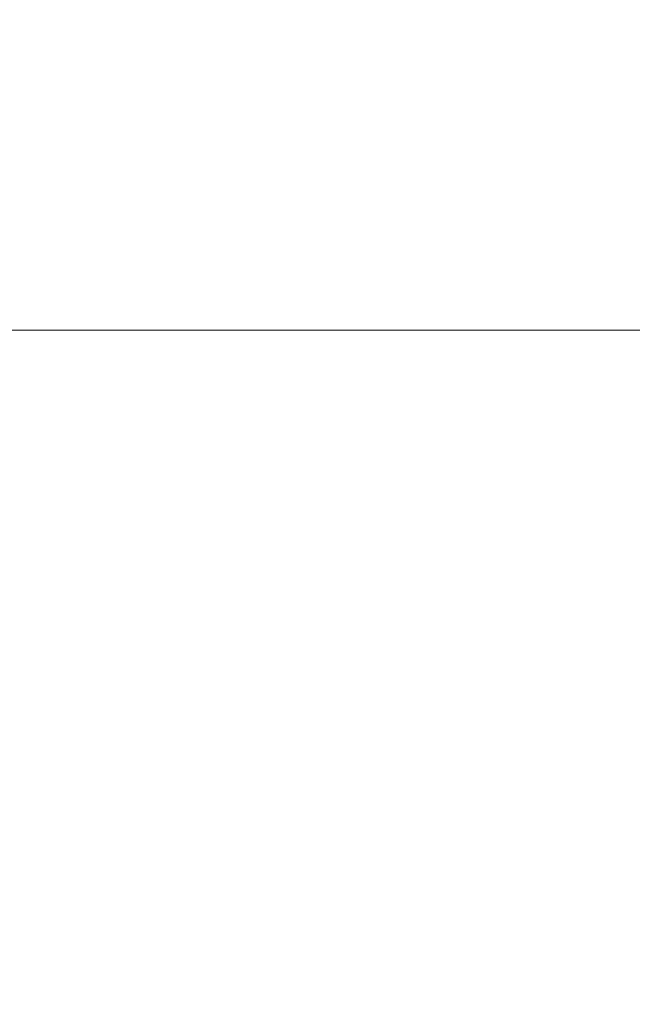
# Model space of a CAD drawing. Header units: centimetres. Extents: x -26 to 27.3, y -25.3 to -23.5.
# Tile 98 of 200: x -8.0453 to -7.9991, y -23.6107 to -23.5365. Entities that reach past the tile are written whole.
import ezdxf

# ---------------------------------------------------------------- set-up
doc = ezdxf.new("R2010")
doc.units = ezdxf.units.CM
doc.header["$LTSCALE"] = 2.54
doc.layers.add('Lucido design-1', color=7, linetype='Continuous')

# ---------------------------------------------------------------- blocks, each defined once
blk = doc.blocks.new('Gruppo-4-1')
at = {"color": 7, "linetype": 'Continuous', "lineweight": 9}
for points, invisible_edges in [([(-25.890647, -23.534724, -349.285885), (-25.890647, -23.538247, -349.285049), (27.209353, -23.538247, -349.285049), (27.209353, -23.534724, -349.285885)], 10), ([(-8.048527, -23.534175, -349.69703), (-8.044841, -23.534175, -349.694651), (-8.04434, -23.538078, -349.695464), (-8.047993, -23.538078, -349.697821)], 15), ([(-8.044841, -23.534175, -349.694651), (-8.041056, -23.534175, -349.69243), (-8.040591, -23.538078, -349.693264), (-8.04434, -23.538078, -349.695464)], 15), ([(-8.041056, -23.534175, -349.69243), (-8.037181, -23.534175, -349.690372), (-8.036751, -23.538078, -349.691224), (-8.040591, -23.538078, -349.693264)], 15), ([(-8.037181, -23.534175, -349.690372), (-8.033222, -23.534175, -349.68848), (-8.032829, -23.538078, -349.68935), (-8.036751, -23.538078, -349.691224)], 15), ([(-8.033222, -23.534175, -349.68848), (-8.029186, -23.534175, -349.686758), (-8.02883, -23.538078, -349.687644), (-8.032829, -23.538078, -349.68935)], 15), ([(-8.029186, -23.534175, -349.686758), (-8.025081, -23.534175, -349.685209), (-8.024763, -23.538078, -349.686109), (-8.02883, -23.538078, -349.687644)], 15), ([(-8.025081, -23.534175, -349.685209), (-8.020914, -23.534175, -349.683835), (-8.020634, -23.538078, -349.684748), (-8.024763, -23.538078, -349.686109)], 15), ([(-8.020914, -23.534175, -349.683835), (-8.016692, -23.534175, -349.682639), (-8.016451, -23.538078, -349.683564), (-8.020634, -23.538078, -349.684748)], 15), ([(-8.016692, -23.534175, -349.682639), (-8.012423, -23.534175, -349.681624), (-8.012222, -23.538078, -349.682558), (-8.016451, -23.538078, -349.683564)], 15), ([(-8.012423, -23.534175, -349.681624), (-8.008115, -23.534175, -349.680791), (-8.007954, -23.538078, -349.681732), (-8.012222, -23.538078, -349.682558)], 15), ([(-8.008115, -23.534175, -349.680791), (-8.003776, -23.534175, -349.680141), (-8.003655, -23.538078, -349.681089), (-8.007954, -23.538078, -349.681732)], 15), ([(-8.003776, -23.534175, -349.680141), (-7.999413, -23.534175, -349.679677), (-7.999332, -23.538078, -349.680628), (-8.003655, -23.538078, -349.681089)], 15), ([(-7.999413, -23.534175, -349.679677), (-7.995034, -23.534175, -349.679397), (-7.994993, -23.538078, -349.680352), (-7.999332, -23.538078, -349.680628)], 15), ([(27.209353, -23.538899, -349.284894), (27.209353, -23.538247, -349.285049), (-25.890647, -23.538247, -349.285049), (-25.890647, -23.538899, -349.284894)], 10), ([(-8.047993, -23.538078, -349.697821), (-8.04434, -23.538078, -349.695464), (-8.043922, -23.542011, -349.696142), (-8.047546, -23.542011, -349.698481)], 15), ([(-8.04434, -23.538078, -349.695464), (-8.040591, -23.538078, -349.693264), (-8.040202, -23.542011, -349.693959), (-8.043922, -23.542011, -349.696142)], 15), ([(-8.040591, -23.538078, -349.693264), (-8.036751, -23.538078, -349.691224), (-8.036393, -23.542011, -349.691936), (-8.040202, -23.542011, -349.693959)], 15), ([(-8.036751, -23.538078, -349.691224), (-8.032829, -23.538078, -349.68935), (-8.032501, -23.542011, -349.690076), (-8.036393, -23.542011, -349.691936)], 15), ([(-8.032829, -23.538078, -349.68935), (-8.02883, -23.538078, -349.687644), (-8.028533, -23.542011, -349.688383), (-8.032501, -23.542011, -349.690076)], 15), ([(-8.02883, -23.538078, -349.687644), (-8.024763, -23.538078, -349.686109), (-8.024498, -23.542011, -349.68686), (-8.028533, -23.542011, -349.688383)], 15), ([(-8.024763, -23.538078, -349.686109), (-8.020634, -23.538078, -349.684748), (-8.020401, -23.542011, -349.68551), (-8.024498, -23.542011, -349.68686)], 15), ([(-8.020634, -23.538078, -349.684748), (-8.016451, -23.538078, -349.683564), (-8.016251, -23.542011, -349.684335), (-8.020401, -23.542011, -349.68551)], 15), ([(-8.016451, -23.538078, -349.683564), (-8.012222, -23.538078, -349.682558), (-8.012054, -23.542011, -349.683336), (-8.016251, -23.542011, -349.684335)], 15), ([(-8.012222, -23.538078, -349.682558), (-8.007954, -23.538078, -349.681732), (-8.007819, -23.542011, -349.682517), (-8.012054, -23.542011, -349.683336)], 15), ([(-8.007954, -23.538078, -349.681732), (-8.003655, -23.538078, -349.681089), (-8.003553, -23.542011, -349.681879), (-8.007819, -23.542011, -349.682517)], 15), ([(-8.003655, -23.538078, -349.681089), (-7.999332, -23.538078, -349.680628), (-7.999264, -23.542011, -349.681422), (-8.003553, -23.542011, -349.681879)], 15), ([(-7.999332, -23.538078, -349.680628), (-7.994993, -23.538078, -349.680352), (-7.994959, -23.542011, -349.681147), (-7.999264, -23.542011, -349.681422)], 15), ([(-25.890647, -23.538899, -349.284894), (-25.890647, -23.542525, -349.284197), (27.209353, -23.542525, -349.284197), (27.209353, -23.538899, -349.284894)], 10), ([(-8.047546, -23.542011, -349.698481), (-8.043922, -23.542011, -349.696142), (-8.043588, -23.545969, -349.696685), (-8.04719, -23.545969, -349.699009)], 15), ([(-8.043922, -23.542011, -349.696142), (-8.040202, -23.542011, -349.693959), (-8.039891, -23.545969, -349.694515), (-8.043588, -23.545969, -349.696685)], 15), ([(-8.040202, -23.542011, -349.693959), (-8.036393, -23.542011, -349.691936), (-8.036106, -23.545969, -349.692505), (-8.039891, -23.545969, -349.694515)], 15), ([(-8.036393, -23.542011, -349.691936), (-8.032501, -23.542011, -349.690076), (-8.032238, -23.545969, -349.690657), (-8.036106, -23.545969, -349.692505)], 15), ([(-8.032501, -23.542011, -349.690076), (-8.028533, -23.542011, -349.688383), (-8.028296, -23.545969, -349.688974), (-8.032238, -23.545969, -349.690657)], 15), ([(-8.028533, -23.542011, -349.688383), (-8.024498, -23.542011, -349.68686), (-8.024285, -23.545969, -349.687461), (-8.028296, -23.545969, -349.688974)], 15), ([(-8.024498, -23.542011, -349.68686), (-8.020401, -23.542011, -349.68551), (-8.020214, -23.545969, -349.686119), (-8.024285, -23.545969, -349.687461)], 15), ([(-8.020401, -23.542011, -349.68551), (-8.016251, -23.542011, -349.684335), (-8.01609, -23.545969, -349.684951), (-8.020214, -23.545969, -349.686119)], 15), ([(-8.016251, -23.542011, -349.684335), (-8.012054, -23.542011, -349.683336), (-8.01192, -23.545969, -349.68396), (-8.01609, -23.545969, -349.684951)], 15), ([(-8.012054, -23.542011, -349.683336), (-8.007819, -23.542011, -349.682517), (-8.007712, -23.545969, -349.683146), (-8.01192, -23.545969, -349.68396)], 15), ([(-8.007819, -23.542011, -349.682517), (-8.003553, -23.542011, -349.681879), (-8.003472, -23.545969, -349.682511), (-8.007712, -23.545969, -349.683146)], 15), ([(-8.003553, -23.542011, -349.681879), (-7.999264, -23.542011, -349.681422), (-7.99921, -23.545969, -349.682057), (-8.003472, -23.545969, -349.682511)], 15), ([(-7.999264, -23.542011, -349.681422), (-7.994959, -23.542011, -349.681147), (-7.994932, -23.545969, -349.681784), (-7.99921, -23.545969, -349.682057)], 15), ([(27.209353, -23.54312, -349.284083), (27.209353, -23.542525, -349.284197), (-25.890647, -23.542525, -349.284197), (-25.890647, -23.54312, -349.284083)], 10), ([(-25.890647, -23.54312, -349.284083), (-25.890647, -23.546837, -349.283532), (27.209353, -23.546837, -349.283532), (27.209353, -23.54312, -349.284083)], 10), ([(-8.04719, -23.545969, -349.699009), (-8.043588, -23.545969, -349.696685), (-8.043338, -23.549943, -349.697092), (-8.046922, -23.549943, -349.699405)], 15), ([(-8.043588, -23.545969, -349.696685), (-8.039891, -23.545969, -349.694515), (-8.039658, -23.549943, -349.694932), (-8.043338, -23.549943, -349.697092)], 15), ([(-8.039891, -23.545969, -349.694515), (-8.036106, -23.545969, -349.692505), (-8.035891, -23.549943, -349.692931), (-8.039658, -23.549943, -349.694932)], 15), ([(-8.036106, -23.545969, -349.692505), (-8.032238, -23.545969, -349.690657), (-8.032041, -23.549943, -349.691092), (-8.035891, -23.549943, -349.692931)], 15), ([(-8.032238, -23.545969, -349.690657), (-8.028296, -23.545969, -349.688974), (-8.028117, -23.549943, -349.689418), (-8.032041, -23.549943, -349.691092)], 15), ([(-8.028296, -23.545969, -349.688974), (-8.024285, -23.545969, -349.687461), (-8.024126, -23.549943, -349.687911), (-8.028117, -23.549943, -349.689418)], 15), ([(-8.024285, -23.545969, -349.687461), (-8.020214, -23.545969, -349.686119), (-8.020074, -23.549943, -349.686576), (-8.024126, -23.549943, -349.687911)], 15), ([(-8.020214, -23.545969, -349.686119), (-8.01609, -23.545969, -349.684951), (-8.01597, -23.549943, -349.685414), (-8.020074, -23.549943, -349.686576)], 15), ([(-8.01609, -23.545969, -349.684951), (-8.01192, -23.545969, -349.68396), (-8.011819, -23.549943, -349.684427), (-8.01597, -23.549943, -349.685414)], 15), ([(-8.01192, -23.545969, -349.68396), (-8.007712, -23.545969, -349.683146), (-8.007631, -23.549943, -349.683616), (-8.011819, -23.549943, -349.684427)], 15), ([(-8.007712, -23.545969, -349.683146), (-8.003472, -23.545969, -349.682511), (-8.003412, -23.549943, -349.682985), (-8.007631, -23.549943, -349.683616)], 15), ([(-8.003472, -23.545969, -349.682511), (-7.99921, -23.545969, -349.682057), (-7.99917, -23.549943, -349.682533), (-8.003412, -23.549943, -349.682985)], 15), ([(-7.99921, -23.545969, -349.682057), (-7.994932, -23.545969, -349.681784), (-7.994912, -23.549943, -349.682261), (-7.99917, -23.549943, -349.682533)], 15), ([(27.209353, -23.547379, -349.283452), (27.209353, -23.546837, -349.283532), (-25.890647, -23.546837, -349.283532), (-25.890647, -23.547379, -349.283452)], 10), ([(-25.890647, -23.547379, -349.283452), (-25.890647, -23.551173, -349.283057), (27.209353, -23.551173, -349.283057), (27.209353, -23.547379, -349.283452)], 10), ([(-8.046922, -23.549943, -349.699405), (-8.043338, -23.549943, -349.697092), (-8.043171, -23.553927, -349.697362), (-8.046744, -23.553927, -349.699668)], 15), ([(-8.043338, -23.549943, -349.697092), (-8.039658, -23.549943, -349.694932), (-8.039503, -23.553927, -349.69521), (-8.043171, -23.553927, -349.697362)], 15), ([(-8.039658, -23.549943, -349.694932), (-8.035891, -23.549943, -349.692931), (-8.035747, -23.553927, -349.693215), (-8.039503, -23.553927, -349.69521)], 15), ([(-8.035891, -23.549943, -349.692931), (-8.032041, -23.549943, -349.691092), (-8.03191, -23.553927, -349.691382), (-8.035747, -23.553927, -349.693215)], 15), ([(-8.032041, -23.549943, -349.691092), (-8.028117, -23.549943, -349.689418), (-8.027999, -23.553927, -349.689713), (-8.03191, -23.553927, -349.691382)], 15), ([(-8.028117, -23.549943, -349.689418), (-8.024126, -23.549943, -349.687911), (-8.02402, -23.553927, -349.688211), (-8.027999, -23.553927, -349.689713)], 15), ([(-8.024126, -23.549943, -349.687911), (-8.020074, -23.549943, -349.686576), (-8.019981, -23.553927, -349.68688), (-8.02402, -23.553927, -349.688211)], 15), ([(-8.020074, -23.549943, -349.686576), (-8.01597, -23.549943, -349.685414), (-8.01589, -23.553927, -349.685721), (-8.019981, -23.553927, -349.68688)], 15), ([(-8.01597, -23.549943, -349.685414), (-8.011819, -23.549943, -349.684427), (-8.011752, -23.553927, -349.684737), (-8.01589, -23.553927, -349.685721)], 15), ([(-8.011819, -23.549943, -349.684427), (-8.007631, -23.549943, -349.683616), (-8.007577, -23.553927, -349.68393), (-8.011752, -23.553927, -349.684737)], 15), ([(-8.007631, -23.549943, -349.683616), (-8.003412, -23.549943, -349.682985), (-8.003371, -23.553927, -349.6833), (-8.007577, -23.553927, -349.68393)], 15), ([(-8.003412, -23.549943, -349.682985), (-7.99917, -23.549943, -349.682533), (-7.999143, -23.553927, -349.68285), (-8.003371, -23.553927, -349.6833)], 15), ([(-7.99917, -23.549943, -349.682533), (-7.994912, -23.549943, -349.682261), (-7.994899, -23.553927, -349.682579), (-7.999143, -23.553927, -349.68285)], 15), ([(27.209353, -23.551669, -349.283005), (27.209353, -23.551173, -349.283057), (-25.890647, -23.551173, -349.283057), (-25.890647, -23.551669, -349.283005)], 10), ([(-25.890647, -23.551669, -349.283005), (-25.890647, -23.555527, -349.28277), (27.209353, -23.555527, -349.28277), (27.209353, -23.551669, -349.283005)], 10), ([(-8.046744, -23.553927, -349.699668), (-8.043171, -23.553927, -349.697362), (-8.043088, -23.557916, -349.697497), (-8.046655, -23.557916, -349.6998)], 15), ([(-8.043171, -23.553927, -349.697362), (-8.039503, -23.553927, -349.69521), (-8.039426, -23.557916, -349.695348), (-8.043088, -23.557916, -349.697497)], 15), ([(-8.039503, -23.553927, -349.69521), (-8.035747, -23.553927, -349.693215), (-8.035676, -23.557916, -349.693357), (-8.039426, -23.557916, -349.695348)], 15), ([(-8.035747, -23.553927, -349.693215), (-8.03191, -23.553927, -349.691382), (-8.031845, -23.557916, -349.691526), (-8.035676, -23.557916, -349.693357)], 15), ([(-8.03191, -23.553927, -349.691382), (-8.027999, -23.553927, -349.689713), (-8.02794, -23.557916, -349.68986), (-8.031845, -23.557916, -349.691526)], 15), ([(-8.027999, -23.553927, -349.689713), (-8.02402, -23.553927, -349.688211), (-8.023967, -23.557916, -349.688361), (-8.02794, -23.557916, -349.68986)], 15), ([(-8.02402, -23.553927, -349.688211), (-8.019981, -23.553927, -349.68688), (-8.019935, -23.557916, -349.687031), (-8.023967, -23.557916, -349.688361)], 15), ([(-8.019981, -23.553927, -349.68688), (-8.01589, -23.553927, -349.685721), (-8.01585, -23.557916, -349.685875), (-8.019935, -23.557916, -349.687031)], 15), ([(-8.01589, -23.553927, -349.685721), (-8.011752, -23.553927, -349.684737), (-8.011719, -23.557916, -349.684892), (-8.01585, -23.557916, -349.685875)], 15), ([(-8.011752, -23.553927, -349.684737), (-8.007577, -23.553927, -349.68393), (-8.00755, -23.557916, -349.684086), (-8.011719, -23.557916, -349.684892)], 15), ([(-8.007577, -23.553927, -349.68393), (-8.003371, -23.553927, -349.6833), (-8.003351, -23.557916, -349.683457), (-8.00755, -23.557916, -349.684086)], 15), ([(-8.003371, -23.553927, -349.6833), (-7.999143, -23.553927, -349.68285), (-7.999129, -23.557916, -349.683008), (-8.003351, -23.557916, -349.683457)], 15), ([(-7.999143, -23.553927, -349.68285), (-7.994899, -23.553927, -349.682579), (-7.994892, -23.557916, -349.682737), (-7.999129, -23.557916, -349.683008)], 15), ([(27.209353, -23.555972, -349.282743), (27.209353, -23.555527, -349.28277), (-25.890647, -23.555527, -349.28277), (-25.890647, -23.555972, -349.282743)], 10), ([(-25.890647, -23.555972, -349.282743), (-25.890647, -23.559888, -349.282667), (27.209353, -23.559888, -349.282667), (27.209353, -23.555972, -349.282743)], 8), ([(-8.043451, -23.559888, -349.697754), (-8.046644, -23.559888, -349.699816), (-8.046655, -23.557916, -349.6998), (-8.043088, -23.557916, -349.697497)], 14), ([(-8.043088, -23.557916, -349.697497), (-8.043078, -23.559888, -349.697514), (-8.043451, -23.559888, -349.697754)], 9), ([(-8.039796, -23.559888, -349.695588), (-8.043078, -23.559888, -349.697514), (-8.043088, -23.557916, -349.697497), (-8.039426, -23.557916, -349.695348)], 14), ([(-8.039426, -23.557916, -349.695348), (-8.039416, -23.559888, -349.695365), (-8.039796, -23.559888, -349.695588)], 9), ([(-8.036048, -23.559888, -349.693576), (-8.039416, -23.559888, -349.695365), (-8.039426, -23.557916, -349.695348), (-8.035676, -23.557916, -349.693357)], 14), ([(-8.035676, -23.557916, -349.693357), (-8.035667, -23.559888, -349.693374), (-8.036048, -23.559888, -349.693576)], 9), ([(-8.032212, -23.559888, -349.691723), (-8.035667, -23.559888, -349.693374), (-8.035676, -23.557916, -349.693357), (-8.031845, -23.557916, -349.691526)], 14), ([(-8.031845, -23.557916, -349.691526), (-8.031837, -23.559888, -349.691544), (-8.032212, -23.559888, -349.691723)], 9), ([(-8.028296, -23.559888, -349.690033), (-8.031837, -23.559888, -349.691544), (-8.031845, -23.557916, -349.691526), (-8.02794, -23.557916, -349.68986)], 14), ([(-8.02794, -23.557916, -349.68986), (-8.027933, -23.559888, -349.689878), (-8.028296, -23.559888, -349.690033)], 9), ([(-8.024306, -23.559888, -349.688509), (-8.027933, -23.559888, -349.689878), (-8.02794, -23.557916, -349.68986), (-8.023967, -23.557916, -349.688361)], 14), ([(-8.023967, -23.557916, -349.688361), (-8.023961, -23.559888, -349.688379), (-8.024306, -23.559888, -349.688509)], 9), ([(-8.020248, -23.559888, -349.687155), (-8.023961, -23.559888, -349.688379), (-8.023967, -23.557916, -349.688361), (-8.019935, -23.557916, -349.687031)], 14), ([(-8.019935, -23.557916, -349.687031), (-8.019929, -23.559888, -349.68705), (-8.020248, -23.559888, -349.687155)], 9), ([(-8.016131, -23.559888, -349.685974), (-8.019929, -23.559888, -349.68705), (-8.019935, -23.557916, -349.687031), (-8.01585, -23.557916, -349.685875)], 14), ([(-8.01585, -23.557916, -349.685875), (-8.015845, -23.559888, -349.685893), (-8.016131, -23.559888, -349.685974)], 9), ([(-8.01196, -23.559888, -349.684969), (-8.015845, -23.559888, -349.685893), (-8.01585, -23.557916, -349.685875), (-8.011719, -23.557916, -349.684892)], 14), ([(-8.011719, -23.557916, -349.684892), (-8.011715, -23.559888, -349.684911), (-8.01196, -23.559888, -349.684969)], 9), ([(-8.007742, -23.559888, -349.684143), (-8.011715, -23.559888, -349.684911), (-8.011719, -23.557916, -349.684892), (-8.00755, -23.557916, -349.684086)], 14), ([(-8.00755, -23.557916, -349.684086), (-8.007547, -23.559888, -349.684105), (-8.007742, -23.559888, -349.684143)], 9), ([(-8.003486, -23.559888, -349.683497), (-8.007547, -23.559888, -349.684105), (-8.00755, -23.557916, -349.684086), (-8.003351, -23.557916, -349.683457)], 14), ([(-8.003351, -23.557916, -349.683457), (-8.003349, -23.559888, -349.683477), (-8.003486, -23.559888, -349.683497)], 9), ([(-7.999199, -23.559888, -349.683035), (-8.003349, -23.559888, -349.683477), (-8.003351, -23.557916, -349.683457), (-7.999129, -23.557916, -349.683008)], 14), ([(-7.999129, -23.557916, -349.683008), (-7.999128, -23.559888, -349.683027), (-7.999199, -23.559888, -349.683035)], 9), ([(-7.999129, -23.557916, -349.683008), (-7.994892, -23.557916, -349.682737), (-7.994891, -23.559888, -349.682757), (-7.999128, -23.559888, -349.683027)], 11), ([(-8.046644, -23.559888, -349.699816), (-8.043445, -24.759888, -349.697764), (-8.04577, -24.759888, -349.699231)], 9), ([(-8.046644, -23.559888, -349.699816), (-8.043451, -23.559888, -349.697754), (-8.043445, -24.759888, -349.697764)], 10), ([(-8.042247, -24.759888, -349.697008), (-8.043445, -24.759888, -349.697764), (-8.043451, -23.559888, -349.697754), (-8.043078, -23.559888, -349.697514)], 10), ([(-8.043078, -23.559888, -349.697514), (-8.039791, -24.759888, -349.695597), (-8.042247, -24.759888, -349.697008)], 9), ([(-8.043078, -23.559888, -349.697514), (-8.039796, -23.559888, -349.695588), (-8.039791, -24.759888, -349.695597)], 10), ([(-8.038632, -24.759888, -349.694931), (-8.039791, -24.759888, -349.695597), (-8.039796, -23.559888, -349.695588), (-8.039416, -23.559888, -349.695365)], 10), ([(-8.039416, -23.559888, -349.695365), (-8.036043, -24.759888, -349.693585), (-8.038632, -24.759888, -349.694931)], 9), ([(-8.039416, -23.559888, -349.695365), (-8.036048, -23.559888, -349.693576), (-8.036043, -24.759888, -349.693585)], 10), ([(-8.034929, -24.759888, -349.693006), (-8.036043, -24.759888, -349.693585), (-8.036048, -23.559888, -349.693576), (-8.035667, -23.559888, -349.693374)], 10), ([(-8.035667, -23.559888, -349.693374), (-8.032208, -24.759888, -349.691732), (-8.034929, -24.759888, -349.693006)], 9), ([(-8.035667, -23.559888, -349.693374), (-8.032212, -23.559888, -349.691723), (-8.032208, -24.759888, -349.691732)], 10), ([(-8.031146, -24.759888, -349.691235), (-8.032208, -24.759888, -349.691732), (-8.032212, -23.559888, -349.691723), (-8.031837, -23.559888, -349.691544)], 10), ([(-8.031837, -23.559888, -349.691544), (-8.028293, -24.759888, -349.690041), (-8.031146, -24.759888, -349.691235)], 9), ([(-8.031837, -23.559888, -349.691544), (-8.028296, -23.559888, -349.690033), (-8.028293, -24.759888, -349.690041)], 10), ([(-8.027289, -24.759888, -349.689622), (-8.028293, -24.759888, -349.690041), (-8.028296, -23.559888, -349.690033), (-8.027933, -23.559888, -349.689878)], 10), ([(-8.027933, -23.559888, -349.689878), (-8.024303, -24.759888, -349.688517), (-8.027289, -24.759888, -349.689622)], 9), ([(-8.027933, -23.559888, -349.689878), (-8.024306, -23.559888, -349.688509), (-8.024303, -24.759888, -349.688517)], 10), ([(-8.023364, -24.759888, -349.68817), (-8.024303, -24.759888, -349.688517), (-8.024306, -23.559888, -349.688509), (-8.023961, -23.559888, -349.688379)], 10), ([(-8.023961, -23.559888, -349.688379), (-8.020246, -24.759888, -349.687163), (-8.023364, -24.759888, -349.68817)], 9), ([(-8.023961, -23.559888, -349.688379), (-8.020248, -23.559888, -349.687155), (-8.020246, -24.759888, -349.687163)], 10), ([(-8.019378, -24.759888, -349.686883), (-8.020246, -24.759888, -349.687163), (-8.020248, -23.559888, -349.687155), (-8.019929, -23.559888, -349.68705)], 10), ([(-8.019929, -23.559888, -349.68705), (-8.016129, -24.759888, -349.685982), (-8.019378, -24.759888, -349.686883)], 9), ([(-8.019929, -23.559888, -349.68705), (-8.016131, -23.559888, -349.685974), (-8.016129, -24.759888, -349.685982)], 10), ([(-8.015337, -24.759888, -349.685763), (-8.016129, -24.759888, -349.685982), (-8.016131, -23.559888, -349.685974), (-8.015845, -23.559888, -349.685893)], 10), ([(-8.015845, -23.559888, -349.685893), (-8.011958, -24.759888, -349.684977), (-8.015337, -24.759888, -349.685763)], 9), ([(-8.015845, -23.559888, -349.685893), (-8.01196, -23.559888, -349.684969), (-8.011958, -24.759888, -349.684977)], 10), ([(-8.011249, -24.759888, -349.684812), (-8.011958, -24.759888, -349.684977), (-8.01196, -23.559888, -349.684969), (-8.011715, -23.559888, -349.684911)], 10), ([(-8.011715, -23.559888, -349.684911), (-8.007741, -24.759888, -349.68415), (-8.011249, -24.759888, -349.684812)], 9), ([(-8.011715, -23.559888, -349.684911), (-8.007742, -23.559888, -349.684143), (-8.007741, -24.759888, -349.68415)], 10), ([(-8.007121, -24.759888, -349.684033), (-8.007741, -24.759888, -349.68415), (-8.007742, -23.559888, -349.684143), (-8.007547, -23.559888, -349.684105)], 10), ([(-8.007547, -23.559888, -349.684105), (-8.003485, -24.759888, -349.683504), (-8.007121, -24.759888, -349.684033)], 9), ([(-8.007547, -23.559888, -349.684105), (-8.003486, -23.559888, -349.683497), (-8.003485, -24.759888, -349.683504)], 10), ([(-8.00296, -24.759888, -349.683428), (-8.003485, -24.759888, -349.683504), (-8.003486, -23.559888, -349.683497), (-8.003349, -23.559888, -349.683477)], 10), ([(-8.003349, -23.559888, -349.683477), (-7.999198, -24.759888, -349.683041), (-8.00296, -24.759888, -349.683428)], 9), ([(-8.003349, -23.559888, -349.683477), (-7.999199, -23.559888, -349.683035), (-7.999198, -24.759888, -349.683041)], 10), ([(-7.998773, -24.759888, -349.682997), (-7.999198, -24.759888, -349.683041), (-7.999199, -23.559888, -349.683035), (-7.999128, -23.559888, -349.683027)], 10)]:
    blk.add_3dface(points, dxfattribs=dict(at, invisible_edges=invisible_edges))
blk.add_3dface([(-25.890647, -23.559888, -349.282667), (-25.890647, -25.159888, -349.282667), (27.209353, -25.159888, -349.282667), (27.209353, -23.559888, -349.282667)], dxfattribs=at)

msp = doc.modelspace()

# ---------------------------------------------------------------- block references
at = {"layer": 'Lucido design-1', "color": 7}
msp.add_blockref('Gruppo-4-1', (0, 0), dxfattribs=at)

doc.saveas('drawing.dxf')
